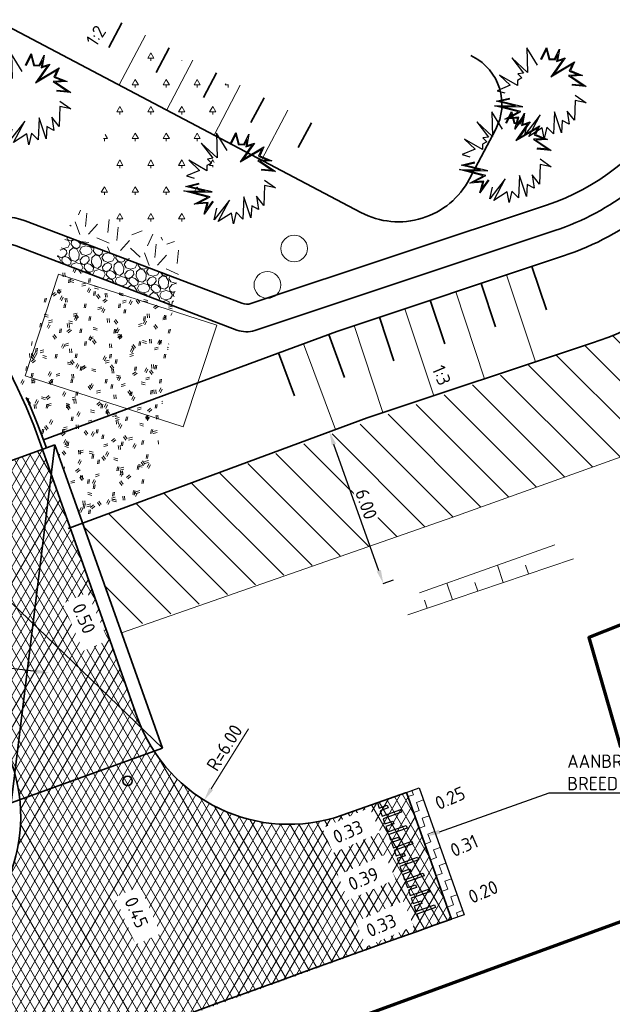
# Model space of a CAD drawing. Header units: metres. Extents: x 109063 to 109671, y 521086 to 521391.
# Tile 35 of 85: x 109394 to 109416, y 521105 to 521142. Entities that reach past the tile are written whole.
import ezdxf
from ezdxf import colors
from ezdxf.entities.mleader import LeaderData, LeaderLine
from ezdxf.math import Vec2, Vec3

# ---------------------------------------------------------------- set-up
doc = ezdxf.new("R2010")
doc.units = ezdxf.units.M
doc.header["$PDMODE"] = 2
doc.linetypes.add('VH-TROTTOIRBAND-SO', pattern=[15, 5, -2, 2, -2, 2, -2])
for name, color, linetype, lineweight in [('B-WE-GW-TALUDARCERING_KORT-G', 253, 'Continuous', 18), ('B-WE-GW-TALUDARCERING_LANG-G', 253, 'Continuous', 18), ('B-WE-GW-WATERGANG-G', 253, 'Continuous', 18), ('B-WE-RI-PUT_INSPECTIE-G', 253, 'Continuous', 18), ('B-XX-AL-HOOGTELABEL-T25', 7, 'Continuous', 25), ('N-WE-GR-BEPLANTING_NATUUR_BOS-A-200', 92, 'Continuous', 18), ('N-WE-GR-GRAS-A-200', 62, 'Continuous', 18), ('N-WE-GR-GRAS_RUIGGRAS-A-200', 62, 'Continuous', 18), ('N-WE-GR-HEESTER_SYMPHORICARPOS ALBUS (SNEEUWBES)-S', 90, 'Continuous', 25), ('N-WE-GW-GROND_ZAND-WERK-A-200', 7, 'Continuous', 18), ('N-WE-GW-TALUD-G', 90, 'Continuous', 35), ('N-WE-GW-TALUDARCERING-S', 90, 'Continuous', 25), ('N-WE-GW-TALUDARCERING_KORT-G', 90, 'Continuous', 35), ('N-WE-GW-TALUDARCERING_LANG-G', 90, 'Continuous', 18), ('N-WE-GW-WATERGANG-G', 160, 'Continuous', 35), ('N-WE-KG-WERKGRENS_FASE 3A-G', 10, 'XX-WERKGRENS_CIRCEL', 70), ('N-WE-KW-KUNSTWERK_BRUG-G', 170, 'Continuous', 35), ('N-WE-VH-DREMPEL_BESTRAAT-S', 30, 'Continuous', 25), ('N-WE-VH-GESLOTENVERHARDING_ASFALT-A-200', 12, 'Continuous', 18), ('N-WE-VH-KANTOPSLUITING_TROTTOIRBAND_130X150-G', 210, 'VH-TROTTOIRBAND-SO', 35), ('N-WE-VH-KANTVERHARDING_VOETPAD_WANDELPAD-G', 2, 'Continuous', 35), ('N-WE-VH-KANTVERHARDING_WEG-G', 4, 'Continuous', 35), ('N-WE-VH-VERHARDING_ASFALT_FREESVAK-A-200', 7, 'Continuous', 18), ('N-WE-VH-VERHARDING_ASFALT_FREESVAK-G', 7, 'Continuous', 25), ('V-WE-VH-VERHARDING_HALFVERHARDING-A-200', 122, 'Continuous', 18), ('X-XX-AL-HOOGTELABEL-T25', 7, 'Continuous', 25), ('X-XX-AL-M', 7, 'Continuous', 18), ('X-XX-AL-T25', 7, 'Continuous', 25), ('X-XX-AL-VERWIJZING-T25', 7, 'Continuous', 25)]:
    doc.layers.add(name, color=color, linetype=linetype, lineweight=lineweight)
doc.layers.add('B-WE-OG-HULPLIJN-G', color=253, linetype='Continuous', lineweight=18, plot=False)
doc.layers.add('N-WE-OG-HULPLIJN-G', color=50, linetype='Continuous', lineweight=35, plot=False)
doc.layers.add('N-WE-GR-BOOMVAK-G', color=7, linetype='Continuous', lineweight=18, true_color=0xcc6600)
doc.layers.get('0').freeze()
doc.styles.add('NLCS-ISO-M200-T25', font='NLCS-ISO.ttf', dxfattribs={"height": 0.5})
doc.linetypes.add('XX-WERKGRENS_CIRCEL', pattern='A,10,-2.5,[69,NLCS.SHX,S=1,R=0,X=0,Y=0],-2.5', length=15)
doc.dimstyles.new('NLCS-M200-T25-PIJL_L2_H2', dxfattribs={"dimscale": 0.2, "dimtxt": 2.5, "dimasz": 2.5, "dimexe": 2, "dimexo": 2, "dimgap": 0.7, "dimtad": 1, "dimzin": 0, "dimdsep": 46, "dimtxsty": 'NLCS-ISO-M200-T25', "dimcen": 0, "dimdle": 2, "dimclrd": 256, "dimclre": 256, "dimclrt": 256, "dimazin": 0, "dimtfac": 1, "dimtdec": 3, "dimtofl": 0, "dimtmove": 0, "dimatfit": 3, "dimfxl": 2, "dimfxlon": 1, "dimtfillclr": 256, "dimtolj": 1, "dimtzin": 0, "dimlwd": -1, "dimlwe": -1, "dimarcsym": 0})

# ---------------------------------------------------------------- blocks, each defined once
blk = doc.blocks.new('*D103')
at = {"layer": 'Defpoints', "color": 0, "transparency": 16777216}
for p in [(109405.3769398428, 521126.6734908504), (109405.3769398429, 521126.6734908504), (109407.3875897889, 521121.0204177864)]:
    blk.add_point(p, dxfattribs=at)
at = {"layer": 'X-XX-AL-VERWIJZING-T25', "transparency": 16777216}
for p, q in [((109405.3769398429, 521126.6734908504), (109405.7538116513, 521126.8075342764)), ((109407.2200355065, 521121.491507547), (109405.5444941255, 521126.2024010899)), ((109407.3875897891, 521121.0204177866), (109407.7644615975, 521121.1544612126))]:
    blk.add_line(p, q, dxfattribs=at)
for points in [[(109405.6230090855, 521126.2303268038), (109405.4659791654, 521126.1744753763), (109405.3769398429, 521126.6734908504)], [(109407.2985504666, 521121.5194332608), (109407.1415205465, 521121.4635818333), (109407.3875897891, 521121.0204177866)]]:
    blk.add_solid(points, dxfattribs=at)
at = {"layer": 'X-XX-AL-VERWIJZING-T25', "transparency": 16777216, "insert": (109406.7497148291, 521123.9776466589), "char_height": 0.5, "attachment_point": 5, "rotation": 289.57913986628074, "style": 'NLCS-ISO-M200-T25', "bg_fill": 3, "box_fill_scale": 1.1, "bg_fill_color": 256, "bg_fill_true_color": 13158600, "bg_fill_transparency": 0}
blk.add_mtext('\\A1;6.00', dxfattribs=at)
blk = doc.blocks.new('*U372')
at = {"layer": 'N-WE-GW-TALUDARCERING_KORT-G'}
for p, q in [((109397.6297477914, 521141.942383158), (109397.1396833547, 521141.0137622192)), ((109399.3985495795, 521141.0089270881), (109398.9084851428, 521140.0803061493)), ((109401.1673513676, 521140.0754710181), (109400.6772869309, 521139.1468500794)), ((109402.9361531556, 521139.1420149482), (109402.4460887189, 521138.2133940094)), ((109404.7049549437, 521138.2085588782), (109404.214890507, 521137.2799379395))]:
    blk.add_line(p, q, dxfattribs=at)
at = {"layer": 'N-WE-GW-TALUDARCERING_LANG-G'}
for p, q in [((109398.5141486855, 521141.475655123), (109397.534019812, 521139.6184132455)), ((109400.2829504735, 521140.542199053), (109399.3028216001, 521138.6849571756)), ((109402.0517522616, 521139.6087429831), (109401.0716233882, 521137.7515011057)), ((109403.8205540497, 521138.6752869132), (109402.8404251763, 521136.8180450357))]:
    blk.add_line(p, q, dxfattribs=at)
blk = doc.blocks.new('*D397')
at = {"layer": 'Defpoints', "color": 0, "transparency": 16777216}
for p in [(109403.8626360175, 521118.0291899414), (109400.7043803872, 521112.9276782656)]:
    blk.add_point(p, dxfattribs=at)
at = {"layer": 'X-XX-AL-M', "transparency": 16777216}
blk.add_line((109402.3519370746, 521115.5889668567), (109400.9675683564, 521113.3528042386), dxfattribs=at)
blk.add_solid([(109400.8967140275, 521113.3966689), (109401.0384226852, 521113.308939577), (109400.7043803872, 521112.9276782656)], dxfattribs=at)
at = {"layer": 'X-XX-AL-M', "transparency": 16777216, "insert": (109401.4597484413, 521114.8887351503), "char_height": 0.5, "attachment_point": 5, "rotation": 58.23908298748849, "style": 'NLCS-ISO-M200-T25'}
blk.add_mtext('\\A1;R=6.00', dxfattribs=at)
blk = doc.blocks.new('SGR-HEESTER_06')
at = {"flags": 128}
for points in [[(-0.2472573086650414, 0.5341386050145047), (-0.2472573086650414, 0.776141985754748), (-0.1044639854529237, 0.6148073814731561), (-0.1044639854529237, 0.6148073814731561), (-0.01754959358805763, 0.6520368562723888), (-0.01754959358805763, 0.856810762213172), (0.04453750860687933, 0.6520368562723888), (0.150076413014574, 0.757527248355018), (0.1314519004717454, 0.6520368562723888), (0.09420287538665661, 0.3914187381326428), (0.3363323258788, 0.7699380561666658), (0.3425404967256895, 0.5899857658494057), (0.5846699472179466, 0.6086005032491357), (0.3984140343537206, 0.5031130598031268), (0.7398796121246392, 0.4596767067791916), (0.4915419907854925, 0.3603931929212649)], [(-0.2319376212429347, 0.5341386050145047), (-0.2319376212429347, 0.7357183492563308), (-0.1086026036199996, 0.5963686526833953), (-0.002229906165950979, 0.6419330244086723), (-0.002229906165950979, 0.7534854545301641), (0.03729225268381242, 0.6231345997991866), (0.1265426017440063, 0.7123439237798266), (0.1163218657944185, 0.6544530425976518), (0.06904243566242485, 0.3236557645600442), (0.322718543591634, 0.7202258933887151), (0.3277809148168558, 0.5734861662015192), (0.5173105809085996, 0.5880570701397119), (0.3507627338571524, 0.4937314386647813), (0.6792688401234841, 0.4519436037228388), (0.4858549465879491, 0.3746181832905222)], [(-0.2472573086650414, 0.4038295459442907), (-0.5700983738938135, 0.6023965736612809), (-0.3528016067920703, 0.1990556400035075), (-0.7377243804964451, 0.3107499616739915), (-0.4148887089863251, 0.1556192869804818), (-0.5018031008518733, 0.09356819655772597), (-0.4024669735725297, 0.06254265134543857), (-0.4583459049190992, -0.01812612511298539), (-0.4148887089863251, -0.1049988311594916), (-0.7998060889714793, -0.08017721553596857), (-0.5390521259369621, -0.1608459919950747), (-0.7066835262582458, -0.3594130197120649), (-0.5638902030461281, -0.3345914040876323)], [(0.6281271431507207, 0.2238772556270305), (0.8764647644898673, 0.1866477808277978), (0.6715843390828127, 0.1308006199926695), (0.8267940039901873, -0.2042823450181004), (0.6281271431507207, -0.1112027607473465), (0.7709204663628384, -0.3159766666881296), (0.6281271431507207, -0.3097697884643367), (0.7150415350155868, -0.5207476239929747), (0.4232467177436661, -0.2291039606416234), (0.5908781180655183, -0.607620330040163), (0.4232467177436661, -0.5517761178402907), (0.4791256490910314, -0.7627510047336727), (0.3549568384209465, -0.6014164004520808), (0.2059553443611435, -0.8558305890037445), (0.2121635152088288, -0.4028493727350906), (0.1252437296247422, -0.8620345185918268), (0.06937019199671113, -0.6448527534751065)], [(-0.04859044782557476, -0.5641839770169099), (-0.09204764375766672, -0.849626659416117), (-0.1355102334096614, -0.6448527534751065), (-0.3403852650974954, -0.7689578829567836), (-0.1727592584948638, -0.5331584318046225), (-0.6259719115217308, -0.6324419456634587), (-0.2720953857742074, -0.4586965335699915), (-0.6383882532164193, -0.5455692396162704), (-0.439721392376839, -0.3780277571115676)], [(-0.0637356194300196, -0.5618782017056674), (-0.0945297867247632, -0.764145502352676), (-0.1250019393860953, -0.6205760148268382), (-0.2850105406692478, -0.7175028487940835), (-0.1372907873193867, -0.5097055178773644), (-0.5055299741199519, -0.590374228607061), (-0.1428207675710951, -0.4122921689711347), (-0.5793531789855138, -0.5158234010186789), (-0.4298450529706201, -0.3897388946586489)]]:
    blk.add_lwpolyline(points, dxfattribs=at)
blk = doc.blocks.new('*U464')
at = {"layer": 'N-WE-GW-TALUDARCERING_KORT-G'}
for p, q in [((109412.9379206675, 521132.8475699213), (109413.4779292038, 521131.2250749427)), ((109411.040265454, 521132.215980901), (109411.5802740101, 521130.5934858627)), ((109409.1426102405, 521131.5843918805), (109409.6826188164, 521129.9618967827)), ((109407.244955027, 521130.9528028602), (109407.7849636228, 521129.3303077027)), ((109405.3508343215, 521130.3111552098), (109405.9444639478, 521128.7075019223)), ((109403.4752164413, 521129.6168515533), (109404.0688460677, 521128.0131982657))]:
    blk.add_line(p, q, dxfattribs=at)
at = {"layer": 'N-WE-GW-TALUDARCERING_LANG-G'}
for p, q in [((109411.9890930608, 521132.5317754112), (109413.0691101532, 521129.2867853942)), ((109410.0914378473, 521131.9001863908), (109411.1714549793, 521128.6551962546)), ((109408.1937826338, 521131.2685973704), (109409.2737998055, 521128.023607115)), ((109406.2961274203, 521130.63700835), (109407.3761446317, 521127.3920179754)), ((109404.4130253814, 521129.9640033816), (109405.6002846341, 521126.7566968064))]:
    blk.add_line(p, q, dxfattribs=at)
blk = doc.blocks.new('*U475')
for p, q in [((0.5249999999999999, -1.154137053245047e-16), (0.5250000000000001, 0.7349999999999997)), ((0.5250000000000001, 0.7349999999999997), (0.6299999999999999, 0.7349999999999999)), ((0.6299999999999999, 0.7349999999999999), (0.6299999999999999, -3.857637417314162e-17)), ((1.155, -1.539900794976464e-16), (1.155, 0.7349999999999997)), ((1.155, 0.7349999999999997), (1.26, 0.7349999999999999)), ((1.26, 0.7349999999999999), (1.26, -7.715274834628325e-17)), ((1.785, -1.92566453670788e-16), (1.785, 0.7349999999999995)), ((1.785, 0.7349999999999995), (1.89, 0.7349999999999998)), ((1.89, 0.7349999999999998), (1.89, -1.157291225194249e-16)), ((2.415, -2.311428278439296e-16), (2.415, 0.7349999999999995)), ((2.415, 0.7349999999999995), (2.52, 0.7349999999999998)), ((2.52, 0.7349999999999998), (2.52, -1.543054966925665e-16)), ((3.045, -2.697192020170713e-16), (3.045, 0.7349999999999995)), ((3.045, 0.7349999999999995), (3.15, 0.7349999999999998)), ((3.15, 0.7349999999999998), (3.15, -1.928818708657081e-16)), ((3.675, -3.082955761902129e-16), (3.675, 0.7349999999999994)), ((3.675, 0.7349999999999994), (3.78, 0.7349999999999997)), ((3.78, 0.7349999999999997), (3.78, -2.314582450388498e-16)), ((4.305, -3.468719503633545e-16), (4.305000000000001, 0.7349999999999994)), ((4.305000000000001, 0.7349999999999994), (4.41, 0.7349999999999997)), ((4.41, 0.7349999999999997), (4.41, -2.700346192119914e-16)), ((1.699538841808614e-33, 2.775557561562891e-17), (0.21, -1.285879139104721e-17)), ((0.21, -1.285879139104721e-17), (0.21, 0.3149999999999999)), ((0.21, 0.3149999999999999), (0.3149999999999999, 0.3149999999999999)), ((0.3149999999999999, 0.3149999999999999), (0.3149999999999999, -4.704376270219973e-17)), ((0.84, -1.655144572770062e-16), (0.84, 0.3149999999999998)), ((0.84, 0.3149999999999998), (0.945, 0.3149999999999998)), ((0.945, 0.3149999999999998), (0.945, -1.996994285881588e-16)), ((1.47, -3.181701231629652e-16), (1.47, 0.3149999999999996)), ((1.47, 0.3149999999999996), (1.575, 0.3149999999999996)), ((1.575, 0.3149999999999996), (1.575, -3.523550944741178e-16)), ((2.1, -4.708257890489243e-16), (2.1, 0.3149999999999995)), ((2.1, 0.3149999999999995), (2.205, 0.3149999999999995)), ((2.205, 0.3149999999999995), (2.205, -5.050107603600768e-16)), ((2.73, -6.234814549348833e-16), (2.73, 0.3149999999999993)), ((2.73, 0.3149999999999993), (2.835, 0.3149999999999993)), ((2.835, 0.3149999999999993), (2.835, -6.576664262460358e-16)), ((3.36, -7.761371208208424e-16), (3.36, 0.3149999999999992)), ((3.36, 0.3149999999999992), (3.465, 0.3149999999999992)), ((3.465, 0.3149999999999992), (3.465, -8.103220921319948e-16)), ((3.99, -9.287927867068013e-16), (3.99, 0.3149999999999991)), ((3.99, 0.3149999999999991), (4.095000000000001, 0.3149999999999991)), ((4.095000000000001, 0.3149999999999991), (4.095000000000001, -9.62977758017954e-16)), ((0.3149999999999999, -4.704376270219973e-17), (0.5249999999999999, -1.154137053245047e-16)), ((0.6299999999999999, -3.857637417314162e-17), (0.8399999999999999, -1.069463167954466e-16)), ((0.945, -1.996994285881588e-16), (1.155, -2.680693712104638e-16)), ((1.26, -7.715274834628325e-17), (1.47, -1.455226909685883e-16)), ((1.575, -3.523550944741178e-16), (1.785, -4.207250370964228e-16)), ((1.89, -1.157291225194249e-16), (2.1, -1.840990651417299e-16)), ((2.205, -5.050107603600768e-16), (2.415, -5.733807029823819e-16)), ((2.52, -1.543054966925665e-16), (2.73, -2.226754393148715e-16)), ((2.835, -6.576664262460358e-16), (3.045, -7.260363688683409e-16)), ((3.15, -1.928818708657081e-16), (3.36, -2.612518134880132e-16)), ((3.465, -8.103220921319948e-16), (3.675, -8.786920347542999e-16)), ((3.78, -2.314582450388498e-16), (3.99, -2.998281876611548e-16)), ((4.095000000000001, -9.62977758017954e-16), (4.305, -1.031347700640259e-15)), ((4.41, -2.700346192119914e-16), (4.62, -3.384045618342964e-16))]:
    blk.add_line(p, q)
blk.add_lwpolyline([(5.148125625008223e-16, 1.155000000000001), (5.020992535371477, 1.155)])

msp = doc.modelspace()

# ---------------------------------------------------------------- hatches: boundary and pattern name
at = {"layer": 'N-WE-GR-BEPLANTING_NATUUR_BOS-A-200'}
h = msp.add_hatch(dxfattribs=at)
h.set_pattern_fill('AGR-BOS-SO', color=256, scale=0.2, pattern_type=2)
h.set_pattern_definition([(0, (109286.0104414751, 521173.618035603), (0.57735, 1), [0.23094, -0.9237600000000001]), (240, (109286.1259114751, 521173.818035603), (0.5773504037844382, -0.9999997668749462), [0.23094, -0.9237600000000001]), (300.0000000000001, (109286.1259114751, 521173.818035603), (1.154700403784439, 2.331250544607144e-07), [0.23094, -0.9237600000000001]), (270, (109286.1259114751, 521173.618035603), (0.5773499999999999, -1), [0.1, -1.9])])
h.paths.add_polyline_path([(109395.898751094, 521135.0121644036), (109398.4208030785, 521141.2987749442), (109401.9584066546, 521139.4318628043), (109400.0611990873, 521133.6228076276)])
at = {"layer": 'N-WE-GR-GRAS-A-200', "transparency": 33554687}
h = msp.add_hatch(dxfattribs=at)
h.set_pattern_fill('AGR-GRAS_02', color=256, scale=0.2, angle=20.83497583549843, pattern_type=2)
h.set_pattern_definition([(20.83497583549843, (0, 0), (1.157862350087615, 2.580572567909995), [0.4999999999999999, -1.5]), (20.83497583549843, (0.6012565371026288, 1.512775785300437), (1.157862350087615, 2.580572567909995), [0.4999999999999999, -1.5]), (110.8349758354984, (-0.06205254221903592, 0.7253616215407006), (-2.580572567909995, 1.157862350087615), [0.4999999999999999, -1.5]), (110.8349758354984, (0.4366601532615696, 1.664129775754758), (-2.580572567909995, 1.157862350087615), [0.4999999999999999, -1.5]), (65.83497583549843, (-0.1241050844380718, 1.450723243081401), (-0.7113551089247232, 1.869217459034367), [0.4999999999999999, -2.328427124]), (155.8349758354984, (1.028069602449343, 0.3912453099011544), (-1.869217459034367, -0.7113551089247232), [0.4999999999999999, -2.328427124]), (47.40002703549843, (0.2538978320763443, 0.7386040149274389), (1.869217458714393, 0.7113551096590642), [0.4999999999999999, -3.972135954]), (47.40002703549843, (0.7393681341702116, 1.993322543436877), (1.869217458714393, 0.7113551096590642), [0.4999999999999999, -3.972135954]), (84.26992465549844, (1.308452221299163, 0.4979485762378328), (-0.7113551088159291, 1.869217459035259), [0.4999999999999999, -3.972135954]), (84.26992465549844, (0.1471945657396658, 1.01898663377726), (-0.7113551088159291, 1.869217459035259), [0.4999999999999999, -3.972135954]), (84.26992465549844, (0.979259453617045, 0.8006565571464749), (-0.7113551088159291, 1.869217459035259), [0.4999999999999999, -3.972135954]), (137.4000270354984, (-0.3912453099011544, 1.028069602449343), (-0.7113551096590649, 1.869217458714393), [0.4999999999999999, -3.972135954]), (174.2699246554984, (0.2671402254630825, 0.4226536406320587), (-1.869217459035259, -0.7113551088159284), [0.4999999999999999, -3.972135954])])
h.paths.add_polyline_path([(109395.898751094, 521135.0121644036), (109395.5543240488, 521133.9699634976), (109399.6947831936, 521132.3923242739), (109400.1127409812, 521133.60560379)])
at = {"layer": 'N-WE-GR-GRAS_RUIGGRAS-A-200'}
h = msp.add_hatch(dxfattribs=at)
h.set_pattern_fill('AGR-GRAS_RUIGGRAS-SO', color=256, scale=0.2, pattern_type=2)
h.set_pattern_definition([(40, (109286.1259114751, 521173.818035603), (-0.5551826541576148, 1.361716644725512), [0.15, -1.6]), (40, (109286.1759114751, 521173.768035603), (-0.5551826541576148, 1.361716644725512), [0.15, -1.6]), (95, (109286.4259114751, 521173.768035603), (-1.572732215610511, 0.7658416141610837), [0.15, -0.8]), (95, (109286.4959114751, 521173.768035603), (-1.572732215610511, 0.7658416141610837), [0.15, -0.8]), (125, (109286.5259114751, 521174.018035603), (-1.474643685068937, 0.188217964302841), [0.15, -1]), (125, (109286.5759114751, 521174.068035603), (-1.474643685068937, 0.188217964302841), [0.15, -1]), (15, (109286.1259114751, 521174.068035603), (0.3207364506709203, 1.121217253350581), [0.15, -0.8]), (15, (109286.1259114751, 521174.138035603), (0.3207364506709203, 1.121217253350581), [0.15, -0.8]), (165, (109286.1259114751, 521174.068035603), (-0.9677840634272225, -1.29359731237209), [0.15, -0.8]), (165, (109286.1259114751, 521174.138035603), (-0.9677840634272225, -1.29359731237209), [0.15, -0.8]), (65, (109286.1259114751, 521173.818035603), (-0.5348680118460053, 0.7459331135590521), [0.15, -1]), (65, (109286.1759114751, 521173.768035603), (-0.5348680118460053, 0.7459331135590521), [0.15, -1]), (80, (109286.4259114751, 521173.768035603), (-1.320928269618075, 1.146799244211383), [0.15, -0.7999999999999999]), (80, (109286.4759114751, 521173.768035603), (-1.320928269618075, 1.146799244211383), [0.15, -0.7999999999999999]), (80, (109286.2259114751, 521174.018035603), (-0.9327132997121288, 0.4690905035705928), [0.15, -0.7999999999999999]), (80, (109286.2759114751, 521174.018035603), (-0.9327132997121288, 0.4690905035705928), [0.15, -0.7999999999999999])])
h.paths.add_polyline_path([(109395.1469277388, 521133.0550610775), (109393.8221186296, 521128.4769942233), (109394.5640711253, 521126.7493366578), (109394.7814262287, 521126.1546787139), (109395.1048704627, 521126.2693531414), (109395.2494732, 521125.8647576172), (109396.1703366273, 521123.2659818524), (109398.79809098, 521124.2387063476), (109399.5305161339, 521131.3847823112)])
at = {"layer": 'N-WE-VH-GESLOTENVERHARDING_ASFALT-A-200'}
h = msp.add_hatch(dxfattribs=at)
h.set_pattern_fill('AVH-ASFALT-SO', color=256, scale=0.3, pattern_type=2)
h.set_pattern_definition([(59.99999999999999, (109286.1259114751, 521173.818035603), (-0.2598076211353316, 0.15), []), (120, (109286.1259114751, 521173.818035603), (-0.2598076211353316, -0.1499999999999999), [])])
edge = h.paths.add_edge_path()
edge.add_line((109389.9618748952, 521124.3162092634), (109394.6640884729, 521126.0163082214))
edge.add_line((109394.6640884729, 521126.0163082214), (109398.2064089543, 521116.0274168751))
edge.add_arc((109403.8626360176, 521118.0291899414), 6.000000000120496, 199.4891802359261, 289.431322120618)
edge.add_line((109405.8586963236, 521112.3709443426), (109408.2570137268, 521113.2195551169))
edge.add_line((109408.2570137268, 521113.2195551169), (109409.9300765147, 521108.4911970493))
edge.add_line((109409.9300765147, 521108.4911970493), (109389.4775761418, 521101.0310624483))
edge.add_line((109389.4775761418, 521101.0310624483), (109387.6863311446, 521105.8290899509))
edge.add_line((109387.6863311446, 521105.8290899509), (109389.974779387, 521106.6934460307))
edge.add_arc((109387.854738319, 521112.3064154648), 5.999999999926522, 290.6917519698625, 379.4891802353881)
edge.add_line((109393.5109653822, 521114.3081885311), (109389.9618748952, 521124.3162092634))
at = {"layer": 'N-WE-VH-VERHARDING_ASFALT_FREESVAK-A-200'}
h = msp.add_hatch(dxfattribs=at)
h.set_pattern_fill('AVH-ASFALT_FREESVAK-SO', color=256, scale=0.2, angle=20, pattern_type=2)
h.set_pattern_definition([(20, (0, 0), (0.1867726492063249, 0.4005352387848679), [0.3125, -0.3125]), (110, (0.2936539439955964, 0.1068812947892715), (-0.4005352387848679, 0.1867726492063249), [0.3125, -0.3125])])
h.paths.add_polyline_path([(109408.7291804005, 521113.384067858), (109410.4040331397, 521108.6506510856), (109409.9331882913, 521108.4840492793), (109408.2578177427, 521113.2172828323)])
at = {"layer": 'V-WE-VH-VERHARDING_HALFVERHARDING-A-200'}
h = msp.add_hatch(dxfattribs=at)
h.set_pattern_fill('AVH-HALFVERHARDING_GRIND_01-SO', color=256, scale=0.2, pattern_type=2)
h.set_pattern_definition([(342.74206149, (109288.648115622, 521174.0266019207), (0.3454718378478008, 0.6255295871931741), [0.17454, -0.6988400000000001]), (17.25793851, (109287.980735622, 521174.2339419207), (0.3454736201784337, 0.6255353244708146), [0.17454, -1.0606]), (61.08879918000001, (109288.147415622, 521174.2857219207), (-0.8340377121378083, 0.2591115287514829), [0.1428, -0.5717800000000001]), (118.91120082, (109288.561915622, 521175.0362619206), (-0.3454757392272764, -0.6255428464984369), [0.1428, -0.86778]), (162.74206149, (109288.147415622, 521174.5357219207), (-0.3454718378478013, -0.6255295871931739), [0.17454, -0.6988400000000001]), (197.25793851, (109287.980735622, 521174.5875019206), (-0.3454736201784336, -0.6255353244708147), [0.17454, -1.0606]), (241.08879918, (109287.814055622, 521174.5358219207), (0.834037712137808, -0.2591115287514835), [0.1428, -0.5717800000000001]), (298.91120082, (109288.090495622, 521175.0362619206), (0.3454757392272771, 0.6255428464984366), [0.1428, -0.86778]), (342.74206149, (109286.958615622, 521174.9371819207), (-0.4885684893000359, 0.8846326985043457), [0.15578, -0.71758]), (40.85184917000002, (109286.070975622, 521173.0143619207), (0.3454716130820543, 0.625532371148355), [0.1566, -2.31624]), (84.58698148, (109287.225835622, 521174.9934019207), (-0.1430966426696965, 1.510173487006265), [0.19018, -1.95508]), (118.91120082, (109288.077735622, 521174.9227219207), (-0.8340538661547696, 0.2591061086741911), [0.18928, -0.82132]), (162.74206149, (109287.152275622, 521175.3484219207), (0.4885684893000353, -0.884632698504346), [0.1567, -0.71664]), (40.85184917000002, (109285.848035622, 521173.4161419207), (0.3454716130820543, 0.625532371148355), [0.15622, -2.31662]), (84.58698148, (109286.866555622, 521175.1038619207), (-0.3454705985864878, -0.6255397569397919), [0.18974, -1.95554]), (298.91120082, (109286.866555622, 521175.1038619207), (0.8340538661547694, -0.2591061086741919), [0.19042, -0.8201800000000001]), (26.66898490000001, (109285.295455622, 521173.7609219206), (-1.179516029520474, -0.3664314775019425), [0.11696, -2.90952]), (84.58698148, (109287.270415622, 521175.4306819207), (-0.3454705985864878, -0.6255397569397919), [0.11724, -2.02802]), (131.76241936, (109286.304335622, 521177.3166819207), (-1.322625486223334, 1.143744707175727), [0.15658, -2.56274]), (162.74202031, (109285.306715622, 521174.0467019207), (-0.3454722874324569, -0.6255293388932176), [0.12604, -0.7473200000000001]), (26.66898490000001, (109285.081715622, 521174.0315419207), (-1.179516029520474, -0.3664314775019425), [0.1171, -2.909380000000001]), (84.58698148, (109286.940055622, 521175.5210019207), (-0.3454705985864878, -0.6255397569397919), [0.1286, -2.01666]), (131.76241936, (109286.052395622, 521177.1900419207), (-1.322625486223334, 1.143744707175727), [0.13436, -2.58496]), (342.74202031, (109287.029535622, 521175.4207819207), (0.3454722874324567, 0.6255293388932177), [0.1428, -0.7305600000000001]), (50.2415591, (109287.180515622, 521174.1935819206), (0.3454693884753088, 0.6255294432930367), [0.13896, -4.40622]), (95.41301851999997, (109287.269375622, 521174.3004019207), (-0.4885704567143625, 0.8846359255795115), [0.12196, -1.39498]), (150.93883817, (109285.446695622, 521176.4501819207), (-0.8340426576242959, 0.2591121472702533), [0.11236, -3.309099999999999]), (197.25793851, (109287.159655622, 521174.4763819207), (0.8340398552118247, -0.2591074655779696), [0.14282, -1.0923]), (50.2415591, (109286.928555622, 521174.3201819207), (0.3454693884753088, 0.6255294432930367), [0.14808, -4.3971]), (95.41301851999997, (109286.939035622, 521174.2096219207), (-0.4885704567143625, 0.8846359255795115), [0.11106, -1.40588]), (150.93883817, (109285.232955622, 521176.1795819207), (-0.8340426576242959, 0.2591121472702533), [0.12024, -3.301219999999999]), (17.25793851, (109287.044135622, 521174.1512019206), (-0.8340398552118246, 0.2591074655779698), [0.1428, -1.09232])])
h.paths.add_polyline_path([(109395.5543240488, 521133.9699634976), (109395.1469277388, 521133.0550610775), (109399.5305161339, 521131.3847823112), (109399.6947831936, 521132.3923242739)])

# ---------------------------------------------------------------- linework, layer by layer
at = {"layer": 'B-WE-GW-TALUDARCERING_KORT-G'}
for p, q in [((109412.8127018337, 521121.3696816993), (109412.7003852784, 521121.7026224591)), ((109410.9176294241, 521120.730384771), (109410.8105430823, 521121.0478215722)), ((109409.0225570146, 521120.0910878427), (109408.9207008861, 521120.3930206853))]:
    msp.add_line(p, q, dxfattribs=at)
at = {"layer": 'B-WE-GW-TALUDARCERING_LANG-G'}
for p, q in [((109411.8651656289, 521121.0500332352), (109411.6457627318, 521121.7004107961)), ((109409.9700932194, 521120.4107363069), (109409.761150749, 521121.0301059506))]:
    msp.add_line(p, q, dxfattribs=at)
at = {"layer": 'B-WE-OG-HULPLIJN-G', "flags": 128}
for points in [[(109408.7430760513, 521120.668004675), (109413.7891875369, 521122.4627682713)], [(109408.2976942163, 521119.8465575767), (109414.4851008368, 521121.9338604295)]]:
    msp.add_lwpolyline(points, dxfattribs=at)
at = {"layer": 'B-WE-RI-PUT_INSPECTIE-G'}
for centre in [(109404.0610592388, 521133.5162015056), (109403.0640448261, 521132.1568604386)]:
    msp.add_circle(centre, 0.5, dxfattribs=at)
at = {"layer": 'N-WE-GR-BOOMVAK-G'}
msp.add_lwpolyline([(109395.2686970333, 521132.5595706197), (109401.1694367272, 521130.6566279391), (109399.9221143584, 521126.8557184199), (109394.0213746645, 521128.7586611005)], close=True, dxfattribs=at)
at = {"layer": 'N-WE-GW-TALUD-G', "flags": 128}
msp.add_lwpolyline([(109385.8061437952, 521153.8337094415), (109383.42953692, 521149.3214010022, 0.4139753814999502), (109384.2656412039, 521146.6205819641), (109406.5518239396, 521134.8594153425, 0.4144518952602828), (109410.6063491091, 521136.1145931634), (109411.5841978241, 521137.9711724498, 0.4143862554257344), (109410.7456102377, 521140.6732989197), (109410.6581489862, 521140.7192983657)], format="xyb", dxfattribs=at)
at = {"layer": 'N-WE-KW-KUNSTWERK_BRUG-G'}
msp.add_line((109399.1462154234, 521114.8705630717), (109395.1343098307, 521126.1863181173), dxfattribs=at)
for points in [[(109395.1343098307, 521126.1863181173), (109393.5038354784, 521112.8296634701)], [(109399.1462154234, 521114.8705630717), (109389.4916535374, 521124.1461993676)]]:
    msp.add_lwpolyline(points, dxfattribs=at)
at = {"layer": 'N-WE-OG-HULPLIJN-G'}
msp.add_circle((109397.841, 521113.646, 0.335), 0.175, dxfattribs=at)
at = {"layer": 'N-WE-VH-KANTOPSLUITING_TROTTOIRBAND_130X150-G', "flags": 128}
msp.add_lwpolyline([(109373.549039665, 521142.0291390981, 0.05387159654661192), (109377.1384016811, 521141.0222479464, -0.2726699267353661), (109394.7513221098, 521126.239741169), (109394.8115303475, 521126.0696162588)], format="xyb", dxfattribs=at)
at = {"layer": 'N-WE-VH-KANTVERHARDING_VOETPAD_WANDELPAD-G', "flags": 128}
for points in [[(109390.5150841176, 521133.4571795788), (109391.0636512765, 521133.9476594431, -0.2698004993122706), (109394.01990978, 521134.5546213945), (109402.112026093, 521131.4712821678, 0.173031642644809), (109402.4479526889, 521131.4641001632), (109413.4798810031, 521135.1358128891, 0.1744310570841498), (109418.0269803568, 521138.7041291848, 0.1744310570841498)], [(109391.1816197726, 521132.7117064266), (109391.7301869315, 521133.2021862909, -0.2674208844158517), (109393.6841721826, 521133.6124148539), (109401.9226496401, 521130.4733076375, 0.173031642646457), (109402.594502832, 521130.4589436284), (109413.7950707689, 521134.1867840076, 0.174412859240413), (109418.8742146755, 521138.1729098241, 0.174412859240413)]]:
    msp.add_lwpolyline(points, format="xyb", dxfattribs=at)
at = {"layer": 'N-WE-VH-KANTVERHARDING_WEG-G', "flags": 128}
msp.add_lwpolyline([(109387.6863311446, 521105.8290899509), (109389.9747793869, 521106.6934460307, 0.4080793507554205), (109393.5109653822, 521114.3081885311), (109389.896393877, 521124.5215526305, 0.2726699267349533), (109376.2881715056, 521135.9429164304, -0.07116427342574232), (109370.1975956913, 521137.882543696, -0.07015162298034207)], format="xyb", dxfattribs=at)
at = {"layer": 'N-WE-VH-VERHARDING_ASFALT_FREESVAK-G', "flags": 128}
msp.add_lwpolyline([(109408.7291804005, 521113.384067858), (109410.4040331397, 521108.6506510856), (109409.9331882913, 521108.4840492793), (109408.2578177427, 521113.2172828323)], close=True, dxfattribs=at)

# ---------------------------------------------------------------- block references
at = {"layer": 'N-WE-GR-HEESTER_SYMPHORICARPOS ALBUS (SNEEUWBES)-S', "xscale": 2, "yscale": 2, "zscale": 2, "rotation": 333.2492567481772}
for p in [(109393.9924605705, 521139.1830630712), (109413.2271731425, 521139.4094301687), (109411.9210673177, 521137.0245344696), (109401.6325614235, 521136.2326005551)]:
    msp.add_blockref('SGR-HEESTER_06', p, dxfattribs=at)
at = {"layer": 'N-WE-GW-TALUDARCERING-S'}
msp.add_blockref('*U372', (0, 0), dxfattribs=at)
at = {"layer": 'N-WE-VH-DREMPEL_BESTRAAT-S', "rotation": 289.485606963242}
msp.add_blockref('*U475', (109407.1689700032, 521112.8320094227), dxfattribs=at)

# ---------------------------------------------------------------- texts
at = {"layer": 'X-XX-AL-T25', "insert": (109396.2535999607, 521141.2963095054), "char_height": 0.4999999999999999, "attachment_point": 1, "rotation": 56.24927336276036, "style": 'NLCS-ISO-M200-T25'}
msp.add_mtext_dynamic_manual_height_columns('1:2', width=1.419805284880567, gutter_width=2.5, heights=[0], dxfattribs=at)
at = {"layer": 'X-XX-AL-VERWIJZING-T25', "insert": (109409.6504307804, 521129.2200508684), "char_height": 0.4999999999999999, "attachment_point": 1, "rotation": 292.65311874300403, "style": 'NLCS-ISO-M200-T25'}
msp.add_mtext_dynamic_manual_height_columns('1:3', width=1.183222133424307, gutter_width=6.249999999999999, heights=[0], dxfattribs=at)

# ---------------------------------------------------------------- dimensions: what is measured, and where the dimension line sits
at = {"layer": 'X-XX-AL-M'}
dim = msp.add_radius_dim(center=(109403.8626360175, 521118.0291899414), mpoint=(109400.7043803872, 521112.9276782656), dimstyle='NLCS-M200-T25-PIJL_L2_H2', override={"dimpost": 'R=<>'}, dxfattribs=at)
dim.commit()
dim.dimension.update_dxf_attribs({"geometry": '*D397', "text_midpoint": (109401.7913467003, 521114.6834485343), "dimtype": 164})

# ---------------------------------------------------------------- next in the draw order: texts
at = {"layer": 'X-XX-AL-T25', "char_height": 0.4999999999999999, "attachment_point": 1, "rotation": 293.5941138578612, "style": 'NLCS-ISO-M200-T25', "bg_fill": 3, "box_fill_scale": 1.5, "bg_fill_color": 256, "bg_fill_transparency": 0}
for s, insert in [('0.50', (109396.2146463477, 521120.3339680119)), ('0.45', (109398.1671639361, 521109.3776099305))]:
    msp.add_mtext_dynamic_manual_height_columns(s, width=1.419805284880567, gutter_width=2.5, heights=[0], dxfattribs=dict(at, insert=insert))

# ---------------------------------------------------------------- next in the draw order: hatches: boundary and pattern name
at = {"layer": 'N-WE-GW-GROND_ZAND-WERK-A-200'}
h = msp.add_hatch(dxfattribs=at)
h.set_pattern_fill('AGW-WERK_ONTGRAVEN-SO', color=256, scale=0.2, pattern_type=2)
h.set_pattern_definition([(135, (109286.1259114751, 521173.818035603), (-0.7071067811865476, -0.7071067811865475), [])])
edge = h.paths.add_edge_path()
edge.add_line((109397.5955689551, 521119.2448400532), (109409.4622856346, 521123.3027523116))
edge.add_line((109409.4622856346, 521123.3027523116), (109419.1979843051, 521126.804021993))
edge.add_line((109419.1979843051, 521126.804021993), (109424.5318283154, 521128.7601378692))
edge.add_arc((109417.8980389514, 521136.2930747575), 10.03754449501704, 311.3683671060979, 319.5505786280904)
edge.add_arc((109413.5301986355, 521141.0611382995), 16.47396342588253, 316.785766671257, 358.5755658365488)
edge.add_line((109429.9990712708, 521140.6516201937), (109430.4488365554, 521152.849412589))
edge.add_arc((109409.4744986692, 521152.8591141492), 20.9743401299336, 359.9734981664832, 402.7854758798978)
edge.add_line((109424.8676104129, 521167.1060455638), (109424.6119664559, 521167.4087877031))
edge.add_arc((109439.7525596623, 521180.2936600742), 19.88108394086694, 188.4059079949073, 220.3982827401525, ccw=False)
edge.add_line((109420.0850529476, 521177.387343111), (109419.7442136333, 521179.71676148))
edge.add_arc((109327.9100320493, 521166.0169262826), 92.85043021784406, 8.484818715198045, 15.82763927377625)
edge.add_line((109417.2401806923, 521191.3413598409), (109411.1133151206, 521213.2145101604))
edge.add_arc((109443.8319408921, 521223.5675244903), 34.31753747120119, 173.6886533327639, 197.5587102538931, ccw=False)
edge.add_line((109409.7223949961, 521227.340090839), (109410.5467826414, 521232.3091519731))
edge.add_line((109410.5467826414, 521232.3091519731), (109410.8423873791, 521234.4439391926))
edge.add_line((109410.8423873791, 521234.4439391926), (109410.9104463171, 521235.0223174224))
edge.add_arc((109346.4001758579, 521242.6133716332), 64.95536235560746, 353.2887522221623, 353.659127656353)
edge.add_line((109410.9581687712, 521235.4394849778), (109410.455968, 521235.7607029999))
edge.add_line((109410.455968, 521235.7607029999), (109406.13249, 521247.968396))
edge.add_line((109406.13249, 521247.968396), (109404.4055585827, 521253.8843804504))
edge.add_line((109404.4055585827, 521253.8843804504), (109404.258341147, 521253.8511675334))
edge.add_line((109404.258341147, 521253.8511675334), (109404.5025116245, 521252.5881223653))
edge.add_line((109404.5025116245, 521252.5881223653), (109404.60522175, 521251.9528890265))
edge.add_line((109404.60522175, 521251.9528890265), (109404.7589434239, 521250.9101249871))
edge.add_arc((109350.0228763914, 521242.8410705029), 55.32763029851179, -2.43326723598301, 8.38600103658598, ccw=False)
edge.add_arc((109335.0235505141, 521243.4784529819), 70.34049255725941, 351.1810687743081, 357.56673276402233, ccw=False)
edge.add_arc((108906.713295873, 521309.9293015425), 503.7749045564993, 350.5964316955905, 351.18106877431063, ccw=False)
edge.add_line((109403.7184672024, 521227.6188275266), (109403.6226001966, 521226.519261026))
edge.add_arc((109443.8319408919, 521223.5675244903), 40.31753747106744, 175.801492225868, 196.8709797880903)
edge.add_arc((109386.1361800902, 521206.0565838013), 19.97702445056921, -42.01295158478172, 16.90815240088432, ccw=False)
edge.add_arc((109405.7309060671, 521188.410972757), 6.391914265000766, 138.0242210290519, 222.7227155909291)
edge.add_line((109401.0351139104, 521184.0743722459), (109420.3188238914, 521163.1934324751))
edge.add_arc((109408.7684504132, 521152.5265729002), 15.72237325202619, 3.542098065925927, 42.72271559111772, ccw=False)
edge.add_line((109424.4607888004, 521153.4979310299), (109424.0031458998, 521140.8727060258))
edge.add_arc((109412.4110235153, 521141.3001386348), 11.60000000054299, 333.14120579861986, 357.88830777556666, ccw=False)
edge.add_arc((109410.8066912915, 521143.2177523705), 13.93255357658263, 288.3466025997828, 329.08334797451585, ccw=False)
edge.add_line((109415.1921657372, 521129.9933936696), (109399.9089249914, 521124.6499074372))
edge.add_line((109399.9089249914, 521124.6499074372), (109396.169765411, 521123.2657704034))
edge.add_line((109396.169765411, 521123.2657704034), (109396.9285871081, 521121.1254806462))
edge.add_line((109396.9285871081, 521121.1254806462), (109397.5955689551, 521119.2448400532))

# ---------------------------------------------------------------- next in the draw order: linework, layer by layer
at = {"layer": 'N-WE-KW-KUNSTWERK_BRUG-G', "flags": 128}
msp.add_lwpolyline([(109399.1462154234, 521114.8705630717), (109393.5038354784, 521112.8296634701), (109389.4916535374, 521124.1461993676), (109395.1343098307, 521126.1863181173)], dxfattribs=at)
at = {"layer": 'N-WE-VH-KANTVERHARDING_WEG-G', "flags": 128}
for points in [[(109373.4825596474, 521141.8943708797, 0.05384405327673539), (109377.1136376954, 521140.8743062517, -0.2726699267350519), (109394.6099164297, 521126.1896968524), (109398.2064089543, 521116.0274168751, 0.4139178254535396), (109405.8586963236, 521112.3709443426), (109408.2578177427, 521113.2172828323)], [(109408.2578177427, 521113.2172828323), (109409.9300765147, 521108.4911970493, 0.003773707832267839), (109389.4775761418, 521101.0310624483), (109387.6863311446, 521105.8290899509)]]:
    msp.add_lwpolyline(points, format="xyb", dxfattribs=at)

# ---------------------------------------------------------------- next in the draw order: texts
at = {"layer": 'B-XX-AL-HOOGTELABEL-T25', "color": 253, "insert": (109409.8271008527, 521111.2518416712), "char_height": 0.5, "attachment_point": 1, "rotation": 23.581143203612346, "style": 'NLCS-ISO-M200-T25', "bg_fill": 3, "box_fill_scale": 1.5, "bg_fill_color": 256, "bg_fill_transparency": 0}
msp.add_mtext_dynamic_manual_height_columns('0.31', width=1.419805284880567, gutter_width=2.5, heights=[0], dxfattribs=at)
at = {"layer": 'X-XX-AL-T25', "insert": (109406.0159082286, 521109.9941023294), "char_height": 0.4999999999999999, "attachment_point": 1, "rotation": 23.581143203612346, "style": 'NLCS-ISO-M200-T25', "bg_fill": 3, "box_fill_scale": 1.5, "bg_fill_color": 256, "bg_fill_transparency": 0}
msp.add_mtext_dynamic_manual_height_columns('0.39', width=1.419805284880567, gutter_width=2.5, heights=[0], dxfattribs=at)

# ---------------------------------------------------------------- next in the draw order: dimensions: what is measured, and where the dimension line sits
at = {"layer": 'X-XX-AL-VERWIJZING-T25'}
dim = msp.add_aligned_dim(p1=(109407.3875897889, 521121.0204177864), p2=(109405.3769398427, 521126.6734908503), distance=-2.1145322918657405e-10, dimstyle='NLCS-M200-T25-PIJL_L2_H2', override={"dimtfill": 1}, dxfattribs=at)
dim.commit()
dim.dimension.update_dxf_attribs({"geometry": '*D103', "text_midpoint": (109406.7497148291, 521123.9776466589)})

# ---------------------------------------------------------------- next in the draw order: leaders
at = {"layer": 'X-XX-AL-T25'}
ml = msp.add_multileader_mtext('Standard', dxfattribs=at)
ml.set_content('VERKEERSBRUG NADER \\PUIT TE WERKEN\\PDOOR DERDEN', color=256, style='NLCS-ISO-M200-T25')
ml.set_leader_properties(color=256, linetype='ByLayer', lineweight=-1)
ml.build(insert=Vec2(0, 0))
ml.multileader.update_dxf_attribs({"text_left_attachment_type": 5, "text_right_attachment_type": 5, "dogleg_length": 0.5, "arrow_head_size": 0.5})
ctx = ml.context
ctx.base_point, ctx.char_height, ctx.arrow_head_size, ctx.landing_gap_size, ctx.plane_origin = Vec3(109381.6979015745, 521118.3148428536), 0.5, 0.5, 0.18, Vec3(109391.2918114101, 521116.4931106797)
ctx.left_attachment, ctx.right_attachment = 5, 5
notes = []
notes.append((ctx, [(1, (1, 1, 0), (109389.4579015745, 521118.3148428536), (-1, 0), 0.5, [(0, [(109394.9308838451, 521117.674594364)], 0, [])])]))
ctx.mtext.insert, ctx.mtext.flow_direction = Vec3(109381.8779015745, 521120.5815095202), 5
ctx.mtext.has_bg_fill, ctx.mtext.bg_color, ctx.mtext.bg_scale_factor, ctx.mtext.bg_transparency, ctx.mtext.use_window_bg_color = 1, -1027028792, 1.5, 0, 1
for ctx, leaders in notes:
    for number, flags, end, landing, length, lines in leaders:
        leader = LeaderData()
        leader.index, (leader.has_last_leader_line, leader.has_dogleg_vector, leader.attachment_direction) = number, flags
        leader.last_leader_point, leader.dogleg_vector, leader.dogleg_length = Vec3(end), Vec3(landing), length
        for number, points, colour, breaks in lines:
            line = LeaderLine()
            line.index, line.vertices, line.color, line.breaks = number, Vec3.list(points), colors.encode_raw_color(colour), breaks
            leader.lines.append(line)
        ctx.leaders.append(leader)

# ---------------------------------------------------------------- next in the draw order: linework, layer by layer
at = {"layer": 'B-WE-GW-WATERGANG-G', "flags": 128}
msp.add_lwpolyline([(109424.4937957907, 521128.6949770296), (109409.9891442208, 521123.4924013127), (109397.6225892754, 521119.1680172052)], dxfattribs=at)
at = {"layer": 'N-WE-GW-TALUD-G', "flags": 128}
msp.add_lwpolyline([(109419.750187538, 521137.6877887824, -0.1757257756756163), (109414.1102914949, 521133.2377654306), (109405.6516595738, 521130.4225126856), (109394.7046893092, 521126.3702365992)], format="xyb", dxfattribs=at)
at = {"layer": 'N-WE-GW-WATERGANG-G', "flags": 128}
msp.add_lwpolyline([(109422.6594928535, 521135.8660907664, -0.1740045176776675), (109415.1921657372, 521129.9933936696), (109406.7856110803, 521127.1954730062), (109395.6245988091, 521123.0639642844)], format="xyb", dxfattribs=at)

# ---------------------------------------------------------------- next in the draw order: block references
at = {"layer": 'N-WE-GW-TALUDARCERING-S'}
msp.add_blockref('*U464', (0, 0), dxfattribs=at)

# ---------------------------------------------------------------- next in the draw order: texts
at = {"layer": 'B-XX-AL-HOOGTELABEL-T25', "color": 253, "char_height": 0.5, "attachment_point": 1, "rotation": 23.581143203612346, "style": 'NLCS-ISO-M200-T25', "bg_fill": 3, "box_fill_scale": 1.5, "bg_fill_color": 256, "bg_fill_transparency": 0}
for s, insert in [('0.25', (109409.258119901, 521113.0083330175)), ('0.20', (109410.500779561, 521109.5134264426))]:
    msp.add_mtext_dynamic_manual_height_columns(s, width=1.419805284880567, gutter_width=2.5, heights=[0], dxfattribs=dict(at, insert=insert))
at = {"layer": 'X-XX-AL-T25', "char_height": 0.4999999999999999, "attachment_point": 1, "rotation": 23.581143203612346, "style": 'NLCS-ISO-M200-T25', "bg_fill": 3, "box_fill_scale": 1.5, "bg_fill_color": 256, "bg_fill_transparency": 0}
for insert in [(109405.4469272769, 521111.7505936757), (109406.6895869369, 521108.2556871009)]:
    msp.add_mtext_dynamic_manual_height_columns('0.33', width=1.419805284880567, gutter_width=2.5, heights=[0], dxfattribs=dict(at, insert=insert))

# ---------------------------------------------------------------- next in the draw order: linework, layer by layer
at = {"layer": 'N-WE-KG-WERKGRENS_FASE 3A-G', "flags": 128}
msp.add_lwpolyline([(109325.9852332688, 521089.8910932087), (109318.9760571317, 521087.0978909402), (109317.7590229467, 521090.309987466), (109323.357371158, 521094.5927836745), (109238.4538672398, 521245.3845682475), (109219.9931327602, 521235.5744317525), (109205.0619311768, 521230.4052660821), (109136.2816851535, 521195.4929384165), (109151.5240084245, 521165.7113477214), (109133.2028725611, 521154.3715778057), (109118.9696618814, 521166.6262537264), (109096.8843987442, 521210.7721939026), (109081.120412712, 521240.820995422), (109089.4095320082, 521256.9049150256), (109098.8363948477, 521261.0039478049), (109101.0469468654, 521258.3100999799, 0.2809903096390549), (109115.1462138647, 521256.2338187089), (109161.4842590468, 521279.6825050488), (109182.4904605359, 521274.1877775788), (109197.3839371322, 521282.2296759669), (109207.4112759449, 521265.0189018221), (109222.7429781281, 521273.1301225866), (109202.6840457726, 521306.8191775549), (109330.8540994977, 521375.9574288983), (109334.104, 521366.956), (109359.3516825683, 521304.007), (109395.9162471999, 521316.7672097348), (109395.0141397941, 521304.6535815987), (109407.2230513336, 521303.0447394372), (109419.64739346, 521302.2786755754), (109418.2075103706, 521287.5559015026), (109409.707725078, 521288.4081365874), (109419.0129940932, 521237.7529619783), (109418.5617118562, 521234.8638802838), (109426.4451687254, 521234.1849934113), (109428.101254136, 521222.0663919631), (109421.2783488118, 521222.2228370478), (109442.3452389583, 521149.2477334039), (109444.2102913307, 521130.5296853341), (109415.0556148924, 521118.9952378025), (109417.9415997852, 521109.0171095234), (109389.799825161, 521098.7344669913), (109393.2185847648, 521089.1254520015), (109386.1181887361, 521086.7501851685), (109367.9337236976, 521091.6482577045), (109364.1064529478, 521102.4370652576)], format="xyb", close=True, dxfattribs=at)

# ---------------------------------------------------------------- next in the draw order: leaders
at = {"layer": 'X-XX-AL-HOOGTELABEL-T25'}
ml = msp.add_multileader_mtext('Standard', dxfattribs=at)
ml.set_content('AANBRENGEN TRAPFREES\\PBREED 0,50m', color=256, style='NLCS-ISO-M200-T25')
ml.set_leader_properties(color=256, linetype='ByLayer', lineweight=-1)
ml.build(insert=Vec2(0, 0))
ml.multileader.update_dxf_attribs({"text_left_attachment_type": 5, "text_right_attachment_type": 5, "dogleg_length": 0.5, "arrow_head_size": 0.5})
ctx = ml.context
ctx.base_point, ctx.char_height, ctx.arrow_head_size, ctx.landing_gap_size, ctx.plane_origin = Vec3(109414.0738338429, 521113.2000159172), 0.5, 0.5, 0.18, Vec3(109423.7167628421, 521106.6868758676)
ctx.left_attachment, ctx.right_attachment = 5, 5
notes = []
notes.append((ctx, [(0, (1, 1, 0), (109413.5738338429, 521113.2000159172), (1, 0), 0.5, [(0, [(109409.0089868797, 521111.5856011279)], 0, [])])]))
ctx.mtext.insert, ctx.mtext.flow_direction = Vec3(109414.2538338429, 521114.6333492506), 5
ctx.mtext.has_bg_fill, ctx.mtext.bg_color, ctx.mtext.bg_scale_factor, ctx.mtext.bg_transparency, ctx.mtext.use_window_bg_color = 1, -1027028792, 1.5, 0, 1
for ctx, leaders in notes:
    for number, flags, end, landing, length, lines in leaders:
        leader = LeaderData()
        leader.index, (leader.has_last_leader_line, leader.has_dogleg_vector, leader.attachment_direction) = number, flags
        leader.last_leader_point, leader.dogleg_vector, leader.dogleg_length = Vec3(end), Vec3(landing), length
        for number, points, colour, breaks in lines:
            line = LeaderLine()
            line.index, line.vertices, line.color, line.breaks = number, Vec3.list(points), colors.encode_raw_color(colour), breaks
            leader.lines.append(line)
        ctx.leaders.append(leader)

doc.saveas('drawing.dxf')
